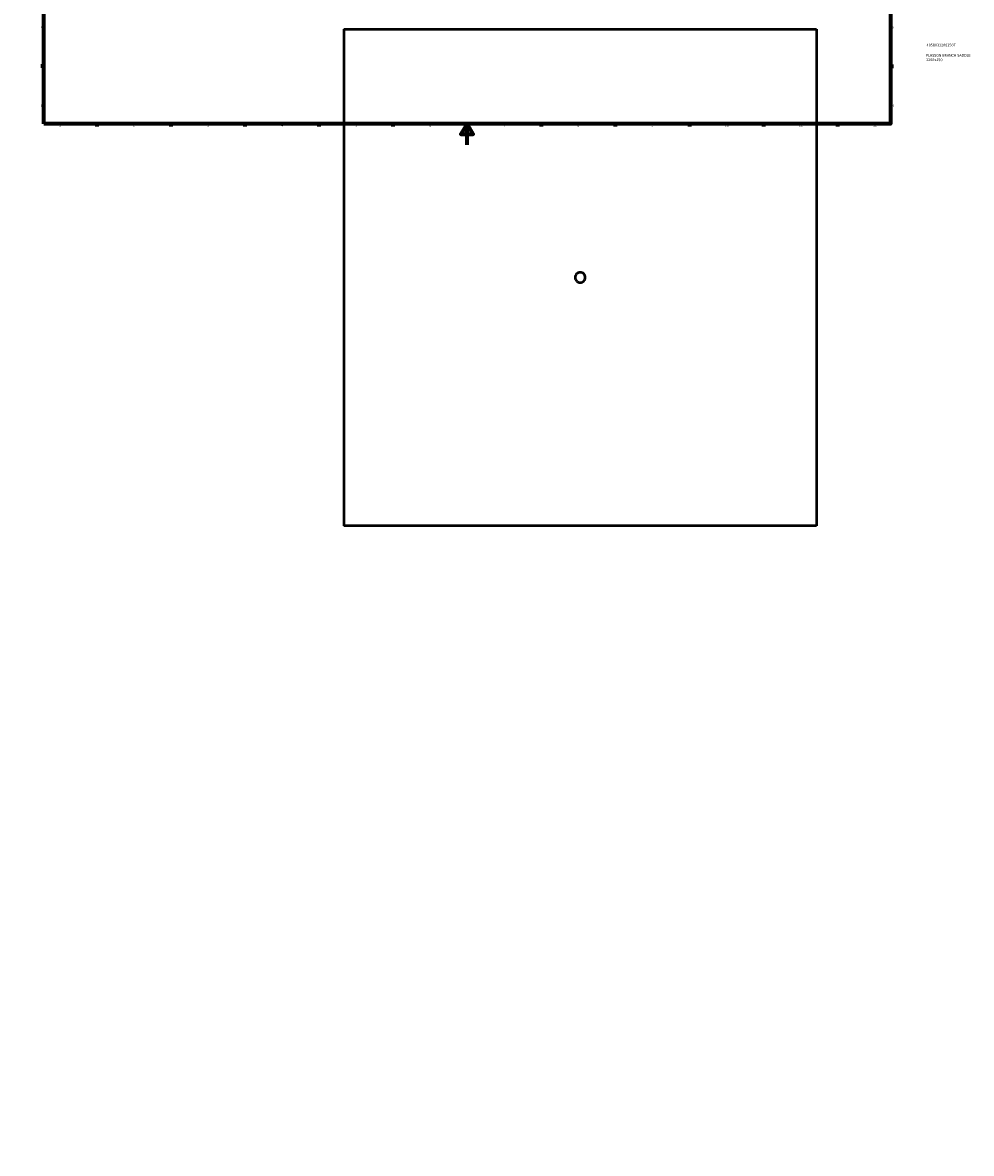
# Model space of a CAD drawing. Header units: millimetres. Extents: x -309 to 1517, y -954 to 1074.
# Tile 1 of 5: x 0 to 898, y -954 to 116. Entities that reach past the tile are written whole.
import ezdxf

# ---------------------------------------------------------------- set-up
doc = ezdxf.new("R2010")
doc.units = ezdxf.units.MM
for name, color, linetype, lineweight in [('Border (ANSI)', 7, 'Continuous', 70), ('Dimension (ANSI)', 7, 'Continuous', 25), ('Title (ISO)', 7, 'Continuous', 50), ('Visible (ANSI)', 7, 'Continuous', 50)]:
    doc.layers.add(name, color=color, linetype=linetype, lineweight=lineweight)
doc.styles.add('Note Text (ANSI)', font='tahoma.ttf')
doc.styles.add('Note Text (ISO)', font='tahoma.ttf')
doc.dimstyles.new('Default - mm (ANSI)', dxfattribs={"dimtxt": 2.4, "dimasz": 2.5, "dimexe": 3.175, "dimexo": 1.6002, "dimgap": 0.8, "dimtad": 0, "dimtoh": 1, "dimdec": 0, "dimrnd": 1e-08, "dimzin": 4, "dimdsep": 46, "dimtxsty": 'Note Text (ANSI)', "dimcen": 0.09, "dimdle": 10, "dimclrd": 256, "dimclre": 256, "dimclrt": 5, "dimadec": 1, "dimazin": 1, "dimtfac": 1.27, "dimtofl": 0, "dimtmove": 0, "dimatfit": 3, "dimfxl": 1, "dimtolj": 1, "dimtzin": 4, "dimlwd": -1, "dimlwe": -1, "dimarcsym": 0})

# ---------------------------------------------------------------- blocks, each defined once
blk = doc.blocks.new('Borders Default Border')
at = {"layer": 'Border (ANSI)'}
for p, q in [((70.1, 574), (70.1, 576.8)), ((140.2, 574), (140.2, 576.8)), ((210.2, 574), (210.2, 576.8)), ((280.3, 574), (280.3, 576.8)), ((350.4, 574), (350.4, 576.8)), ((490.6, 574), (490.6, 576.8)), ((560.7, 574), (560.7, 576.8)), ((630.8, 574), (630.8, 576.8)), ((700.8, 574), (700.8, 576.8)), ((770.9, 574), (770.9, 576.8)), ((20, 519.7), (17.2, 519.7)), ((821, 519.7), (823.8, 519.7)), ((20, 445.5), (17.2, 445.5)), ((821, 445.5), (823.8, 445.5)), ((20, 371.2), (17.2, 371.2)), ((821, 371.2), (823.8, 371.2)), ((20, 222.7), (17.2, 222.7)), ((821, 222.7), (823.8, 222.7)), ((20, 148.5), (17.2, 148.5)), ((821, 148.5), (823.8, 148.5)), ((20, 74.3), (17.2, 74.3)), ((821, 74.3), (823.8, 74.3)), ((70.1, 20), (70.1, 17.2)), ((140.2, 20), (140.2, 17.2)), ((210.2, 20), (210.2, 17.2)), ((280.3, 20), (280.3, 17.2)), ((350.4, 20), (350.4, 17.2)), ((490.6, 20), (490.6, 17.2)), ((560.7, 20), (560.7, 17.2)), ((630.8, 20), (630.8, 17.2)), ((700.8, 20), (700.8, 17.2)), ((770.9, 20), (770.9, 17.2))]:
    blk.add_line(p, q, dxfattribs=at)
at = {"layer": 'Border (ANSI)', "flags": 128}
for points in [[(420.5, 594), (420.5, 574), (414.7, 584), (426.3, 584), (420.5, 574)], [(20, 20), (20, 574), (821, 574), (821, 20), (20, 20)], [(0, 297), (20, 297), (10, 302.8), (10, 291.2), (20, 297)], [(841, 297), (821, 297), (831, 302.8), (831, 291.2), (821, 297)], [(420.5, 0), (420.5, 20), (414.7, 10), (426.3, 10), (420.5, 20)]]:
    blk.add_lwpolyline(points, dxfattribs=at)
at = {"layer": 'Border (ANSI)', "color": 5, "true_color": 0x0000ff, "char_height": 2.4, "attachment_point": 7, "style": 'Note Text (ANSI)'}
for s, insert in [('1', (34.5, 574.4)), ('2', (104.4, 574.4)), ('3', (174.5, 574.3)), ('4', (244.5, 574.4)), ('5', (314.7, 574.3)), ('6', (384.7, 574.3)), ('7', (454.8, 574.4)), ('8', (524.8, 574.3)), ('9', (594.9, 574.4)), ('10', (664.3, 574.3)), ('11', (734.4, 574.4)), ('12', (804.5, 574.4)), ('A', (17.4, 555.7)), ('A', (821.6, 555.7)), ('B', (17.7, 481.4)), ('B', (821.9, 481.4)), ('C', (17.5, 407.1)), ('C', (821.7, 407.1)), ('D', (17.5, 332.9)), ('D', (821.7, 332.9)), ('E', (17.7, 258.7)), ('E', (821.9, 258.7)), ('F', (17.8, 184.4)), ('F', (822, 184.4)), ('G', (17.4, 110.1)), ('G', (821.6, 110.1)), ('H', (17.5, 35.9)), ('H', (821.7, 35.9)), ('1', (34.5, 17.2)), ('2', (104.4, 17.2)), ('3', (174.5, 17.1)), ('4', (244.5, 17.2)), ('5', (314.7, 17.1)), ('6', (384.7, 17.1)), ('7', (454.8, 17.2)), ('8', (524.8, 17.1)), ('9', (594.9, 17.2)), ('10', (664.3, 17.1)), ('11', (734.4, 17.2)), ('12', (804.5, 17.2))]:
    blk.add_mtext(s, dxfattribs=dict(at, insert=insert))
blk = doc.blocks.new('Title Blocks ISO')
at = {"layer": 'Title (ISO)', "color": 232, "true_color": 0xca0064, "style": 'Note Text (ISO)'}
for tag, p in [('PART_NUMBER_001', (34.2, 73.1)), ('DESCRIPTION_001', (33.8, 63.4)), ('DESCRIPTION_002', (33.7, 59.2))]:
    blk.add_attdef(tag, p, '', height=2.5, dxfattribs=at)
blk = doc.blocks.new('*D9')
at = {"layer": 'Defpoints', "color": 0, "transparency": 16777216}
for p in [(449.4, 235.5), (605.7, -954.3)]:
    blk.add_point(p, dxfattribs=at)
at = {"layer": 'Dimension (ANSI)', "transparency": 16777216}
for p, q in [((458.5, 165.8), (449.7, 233)), ((455.4, 165.8), (458.5, 165.8))]:
    blk.add_line(p, q, dxfattribs=at)
blk.add_solid([(450.1, 233.1), (449.3, 233), (449.4, 235.5)], dxfattribs=at)
at = {"layer": 'Dimension (ANSI)', "color": 5, "transparency": 16777216, "insert": (445, 167.1), "char_height": 2.4, "attachment_point": 1, "style": 'Note Text (ANSI)'}
blk.add_mtext('\\A1;∅1200', dxfattribs=at)

msp = doc.modelspace()

# ---------------------------------------------------------------- linework, layer by layer
at = {"layer": 'Visible (ANSI)'}
for p, q in [((304.03, 109.53), (751.03, 109.53)), ((304.03, 109.53), (304.03, -360.47)), ((751.03, 109.53), (751.03, -360.47)), ((751.03, -360.47), (304.03, -360.47))]:
    msp.add_line(p, q, dxfattribs=at)
msp.add_open_spline([(532.33, -125.47), (532.33, -126.07), (532.21, -126.72), (531.72, -127.9), (531.35, -128.44), (530.5, -129.29), (529.96, -129.66), (528.78, -130.15), (528.13, -130.27), (526.93, -130.27), (526.29, -130.15), (525.1, -129.66), (524.56, -129.29), (523.71, -128.44), (523.34, -127.9), (522.85, -126.72), (522.73, -126.07), (522.73, -124.87), (522.85, -124.23), (523.34, -123.04), (523.71, -122.5), (524.56, -121.65), (525.1, -121.28), (526.29, -120.79), (526.93, -120.67), (528.13, -120.67), (528.78, -120.79), (529.96, -121.28), (530.5, -121.65), (531.35, -122.5), (531.72, -123.04), (532.21, -124.23), (532.33, -124.87), (532.33, -125.47)], degree=3, knots=[0, 0, 0, 0, 0.1808104, 0.1808104, 0.3616209, 0.3616209, 0.5424313, 0.5424313, 0.7232418, 0.7232418, 0.9040522, 0.9040522, 1.0848627, 1.0848627, 1.2656731, 1.2656731, 1.4464835, 1.4464835, 1.627294, 1.627294, 1.8081044, 1.8081044, 1.9889149, 1.9889149, 2.1697253, 2.1697253, 2.3505357, 2.3505357, 2.5313462, 2.5313462, 2.7121566, 2.7121566, 2.8929671, 2.8929671, 2.8929671, 2.8929671], dxfattribs=at)

# ---------------------------------------------------------------- block references
msp.add_blockref('Borders Default Border', (0, 0))
msp.add_blockref('Title Blocks ISO', (821, 20)).add_auto_attribs({'PART_NUMBER_001': '4958031200250T', 'DESCRIPTION_001': 'PLASSON BRANCH SADDLE', 'DESCRIPTION_002': '1200x250'})

# ---------------------------------------------------------------- dimensions: what is measured, and where the dimension line sits
at = {"layer": 'Dimension (ANSI)'}
dim = msp.add_diameter_dim_2p(p1=(605.67, -954.28), p2=(449.39, 235.5), dimstyle='Default - mm (ANSI)', override={"dimgap": 0.8, "dimtih": 1, "dimdec": 0, "dimlfac": 1, "dimtol": 0, "dimlim": 0, "dimtp": 0, "dimtm": 0, "dimtdec": 2}, dxfattribs=at)
dim.commit()
dim.dimension.update_dxf_attribs({"geometry": '*D9', "text_midpoint": (449.8, 165.81), "dimtype": 163})

doc.saveas('drawing.dxf')
